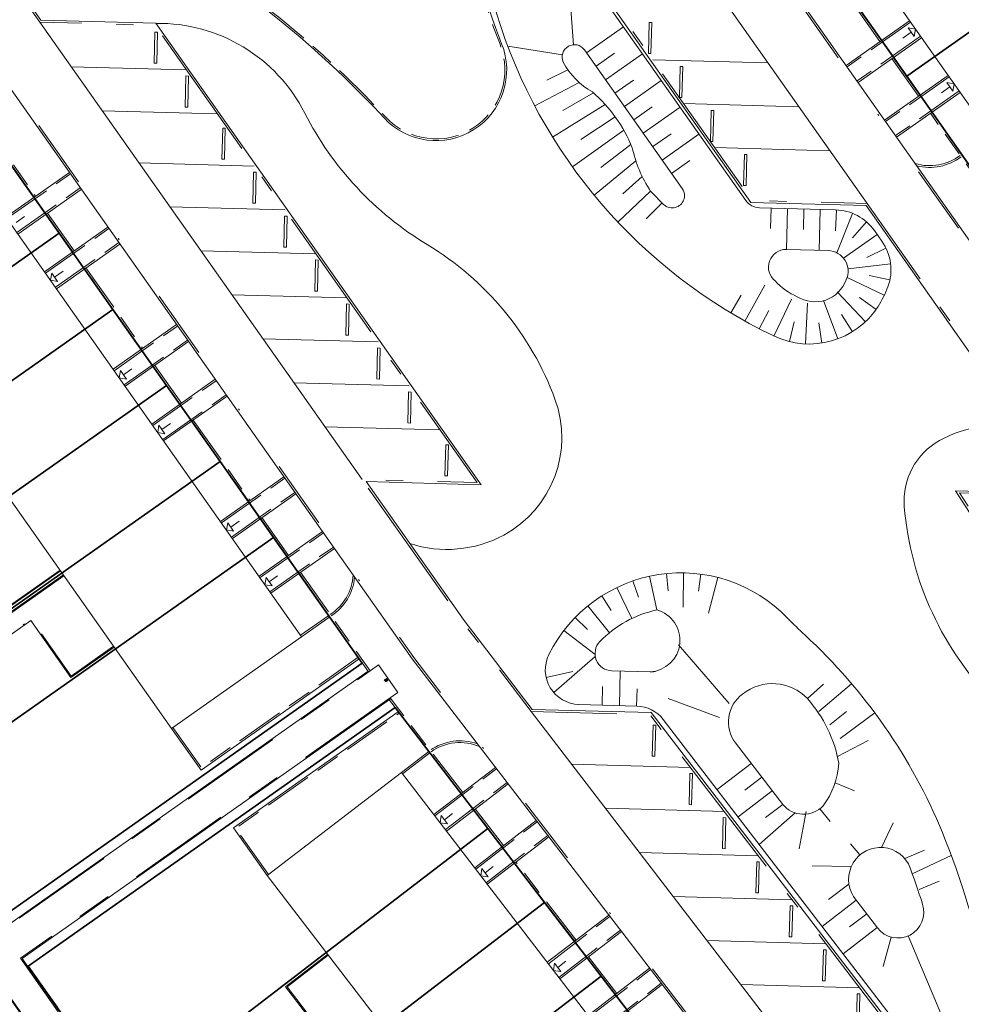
# Model space of a CAD drawing. Header units: metres. Extents: x 150385 to 171486, y 478588 to 485023.
# Tile 160 of 256: x 151227 to 151282, y 483914 to 483971. Entities that reach past the tile are written whole.
import ezdxf
from ezdxf.lldxf.tags import DXFTag

# ---------------------------------------------------------------- set-up
doc = ezdxf.new("R2010")
doc.units = ezdxf.units.M
for name, pattern in [('ACAD_ISO10W100', [18, 12, -3, 0, -3]), ('KAD', [12, 5, -1, 2, -1, 2, -1]), ('VH-GELEIDEBAND', [6, 2, -2, 0, -2]), ('VH-OPSLUITBAND_100X200', [16, 8, -2, 4, -2]), ('VH-OPSLUITBAND_120X250', [26, 16, -4, 2, -4]), ('VH-OPSLUITBAND_60X200', [12, 6, -2, 2, -2])]:
    doc.linetypes.add(name, pattern=pattern)
for name, color, linetype, lineweight, true_color in [('B-WE-KG-GRENS_PERCEEL-GV', 150, 'KG-PERCEEL', 30, 0x007fff), ('N-GV-GR-ERFAFSCHEIDING_RASTERHEKWERK_HEDERA-G', 7, 'GR-HAAG1', 35, 0x3c602f), ('N-GV-GW-TALUDARCERING-G', 7, 'Continuous', 15, 0x738c74), ('N-WE-GW-GRONDWERKLIJN-G', 7, 'Continuous', 30, 0x4d4d4d)]:
    doc.layers.add(name, color=color, linetype=linetype, lineweight=lineweight, true_color=true_color)
for name, color, linetype, lineweight in [('N-PV-OG-BEBOUWING_ENTREE-S', 7, 'Continuous', 18), ('N-PV-OG-KADASTRAAL_BEBOUWING-G', 7, 'Continuous', 35), ('N-WE-IE-MEUBILAIR_WEGMEUBILAIR_PAAL_OBJECT-S', 7, 'Continuous', 25), ('N-WE-VH-KANTOPSLUITING_ACHTERKANTBAND-G', 7, 'Continuous', 5), ('N-WE-VH-KANTOPSLUITING_ACHTERKANTBAND-TERRAS-G', 7, 'Continuous', 5), ('N-WE-VH-KANTOPSLUITING_GELEIDEBAND-ANTRACIET_40_120X250-G', 7, 'VH-GELEIDEBAND', 35), ('N-WE-VH-KANTOPSLUITING_OPSLUITBAND-ANTRACIET_100X200-G', 7, 'VH-OPSLUITBAND_100X200', 35), ('N-WE-VH-KANTOPSLUITING_OPSLUITBAND-ANTRACIET_120X250-G', 7, 'VH-OPSLUITBAND_120X250', 35), ('N-WE-VH-KANTOPSLUITING_OPSLUITBAND-ANTRACIET_60X200-G', 7, 'ACAD_ISO10W100', 35), ('N-WE-VH-KANTOPSLUITING_OPSLUITBAND_60X200-G', 7, 'VH-OPSLUITBAND_60X200', 35), ('N-WE-VH-KANTOPSLUITING_STOOTBAND-G', 7, 'Continuous', 35), ('N-WE-VH-MATERIAALGRENS-G', 7, 'Continuous', 9), ('N-XX-KG-GRENS_PERCEEL-G', 252, 'KAD', 15)]:
    doc.layers.add(name, color=color, linetype=linetype, lineweight=lineweight)
doc.styles.get("Standard").update_dxf_attribs({"font": 'NLCS-ISO.ttf'})
doc.linetypes.add('GR-HAAG1', pattern='A,6,[176,NLCS.SHX,S=0.125,R=0,X=0,Y=0],-2', length=8)
tags = doc.linetypes.add('KG-PERCEEL', pattern='A,5.5,-2,["P",Standard,S=1.8,R=0,X=-0.5,Y=-0.9],-2,5.5,-2,[5,NLCS.shx,S=0.75,R=0,X=0,Y=0],-2', length=19).pattern_tags.tags
tags[6] = DXFTag(74, 10)

msp = doc.modelspace()

# ---------------------------------------------------------------- hatches: boundary and pattern name
at = {"layer": 'N-WE-IE-MEUBILAIR_WEGMEUBILAIR_PAAL_OBJECT-S', "lineweight": 5}
h = msp.add_hatch(color=7, dxfattribs=at)
h.dxf.hatch_style = 1
h.paths.add_polyline_path([(151248.45, 483932.644), (151248.367, 483932.763), (151248.49, 483932.849), (151248.573, 483932.731)])

# ---------------------------------------------------------------- linework, layer by layer
at = {"layer": 'B-WE-KG-GRENS_PERCEEL-GV', "flags": 128}
for points in [[(151266.212, 483985.422), (151261.076, 483992.71), (151282.693, 484007.94), (151287.827, 484000.648), (151290.938, 483996.238), (151294.051, 483991.822), (151297.157, 483987.41), (151300.269, 483982.994), (151305.412, 483975.696), (151283.8, 483960.467), (151278.662, 483967.773), (151275.556, 483972.189), (151272.434, 483976.59), (151269.312, 483981.006)], [(151266.212, 483985.422), (151261.076, 483992.71), (151282.693, 484007.94), (151287.827, 484000.648), (151290.938, 483996.238), (151294.051, 483991.822), (151297.157, 483987.41), (151300.269, 483982.994), (151305.412, 483975.696), (151283.8, 483960.467), (151278.662, 483967.773), (151275.556, 483972.189), (151272.434, 483976.59), (151269.312, 483981.006)], [(151266.212, 483985.422), (151261.076, 483992.71), (151282.693, 484007.94), (151287.827, 484000.648), (151290.938, 483996.238), (151294.051, 483991.822), (151297.157, 483987.41), (151300.269, 483982.994), (151305.412, 483975.696), (151283.8, 483960.467), (151278.662, 483967.773), (151275.556, 483972.189), (151272.434, 483976.59), (151269.312, 483981.006)], [(151266.212, 483985.422), (151261.076, 483992.71), (151282.693, 484007.94), (151287.827, 484000.648), (151290.938, 483996.238), (151294.051, 483991.822), (151297.157, 483987.41), (151300.269, 483982.994), (151305.412, 483975.696), (151283.8, 483960.467), (151278.662, 483967.773), (151275.556, 483972.189), (151272.434, 483976.59), (151269.312, 483981.006)], [(151266.212, 483985.422), (151261.076, 483992.71), (151282.693, 484007.94), (151287.827, 484000.648), (151290.938, 483996.238), (151294.051, 483991.822), (151297.157, 483987.41), (151300.269, 483982.994), (151305.412, 483975.696), (151283.8, 483960.467), (151278.662, 483967.773), (151275.556, 483972.189), (151272.434, 483976.59), (151269.312, 483981.006)], [(151300.269, 483982.994), (151297.157, 483987.41), (151275.556, 483972.189), (151278.662, 483967.773)], [(151300.269, 483982.994), (151297.157, 483987.41), (151275.556, 483972.189), (151278.662, 483967.773)], [(151300.269, 483982.994), (151297.157, 483987.41), (151275.556, 483972.189), (151278.662, 483967.773)], [(151300.269, 483982.994), (151297.157, 483987.41), (151275.556, 483972.189), (151278.662, 483967.773)], [(151300.269, 483982.994), (151297.157, 483987.41), (151275.556, 483972.189), (151278.662, 483967.773)], [(151278.662, 483967.773), (151283.8, 483960.467), (151305.412, 483975.696), (151300.269, 483982.994)], [(151278.662, 483967.773), (151283.8, 483960.467), (151305.412, 483975.696), (151300.269, 483982.994)], [(151278.662, 483967.773), (151283.8, 483960.467), (151305.412, 483975.696), (151300.269, 483982.994)], [(151278.662, 483967.773), (151283.8, 483960.467), (151305.412, 483975.696), (151300.269, 483982.994)], [(151278.662, 483967.773), (151283.8, 483960.467), (151305.412, 483975.696), (151300.269, 483982.994)], [(151178.394, 483935.961), (151173.555, 483943.363), (151195.299, 483958.684), (151200.898, 483950.744), (151204.05, 483946.27), (151207.121, 483941.914), (151210.267, 483937.445), (151213.339, 483933.077), (151215.984, 483929.326), (151217.549, 483930.427), (151214.45, 483934.85), (151211.349, 483939.273), (151208.252, 483943.695), (151205.151, 483948.117), (151202.053, 483952.537), (151196.937, 483959.836), (151218.156, 483974.789), (151223.292, 483967.501), (151226.402, 483963.088), (151229.514, 483958.671), (151232.622, 483954.257), (151235.731, 483949.843), (151238.841, 483945.431), (151241.948, 483941.019), (151247.084, 483933.729), (151224.228, 483917.625), (151219.094, 483924.91), (151217.997, 483926.47), (151195.453, 483910.588), (151190.286, 483917.923), (151187.258, 483922.391), (151184.304, 483926.924), (151181.35, 483931.443)], [(151178.394, 483935.961), (151173.555, 483943.363), (151195.299, 483958.684), (151200.898, 483950.744), (151204.05, 483946.27), (151207.121, 483941.914), (151210.267, 483937.445), (151213.339, 483933.077), (151215.984, 483929.326), (151217.549, 483930.427), (151214.45, 483934.85), (151211.349, 483939.273), (151208.252, 483943.695), (151205.151, 483948.117), (151202.053, 483952.537), (151196.937, 483959.836), (151218.156, 483974.789), (151223.292, 483967.501), (151226.402, 483963.088), (151229.514, 483958.671), (151232.622, 483954.257), (151235.731, 483949.843), (151238.841, 483945.431), (151241.948, 483941.019), (151247.084, 483933.729), (151224.228, 483917.625), (151219.094, 483924.91), (151217.997, 483926.47), (151195.453, 483910.588), (151190.286, 483917.923), (151187.258, 483922.391), (151184.304, 483926.924), (151181.35, 483931.443)], [(151178.394, 483935.961), (151173.555, 483943.363), (151195.299, 483958.684), (151200.898, 483950.744), (151204.05, 483946.27), (151207.121, 483941.914), (151210.267, 483937.445), (151213.339, 483933.077), (151215.984, 483929.326), (151217.549, 483930.427), (151214.45, 483934.85), (151211.349, 483939.273), (151208.252, 483943.695), (151205.151, 483948.117), (151202.053, 483952.537), (151196.937, 483959.836), (151218.156, 483974.789), (151223.292, 483967.501), (151226.402, 483963.088), (151229.514, 483958.671), (151232.622, 483954.257), (151235.731, 483949.843), (151238.841, 483945.431), (151241.948, 483941.019), (151247.084, 483933.729), (151224.228, 483917.625), (151219.094, 483924.91), (151217.997, 483926.47), (151195.453, 483910.588), (151190.286, 483917.923), (151187.258, 483922.391), (151184.304, 483926.924), (151181.35, 483931.443)], [(151178.394, 483935.961), (151173.555, 483943.363), (151195.299, 483958.684), (151200.898, 483950.744), (151204.05, 483946.27), (151207.121, 483941.914), (151210.267, 483937.445), (151213.339, 483933.077), (151215.984, 483929.326), (151217.549, 483930.427), (151214.45, 483934.85), (151211.349, 483939.273), (151208.252, 483943.695), (151205.151, 483948.117), (151202.053, 483952.537), (151196.937, 483959.836), (151218.156, 483974.789), (151223.292, 483967.501), (151226.402, 483963.088), (151229.514, 483958.671), (151232.622, 483954.257), (151235.731, 483949.843), (151238.841, 483945.431), (151241.948, 483941.019), (151247.084, 483933.729), (151224.228, 483917.625), (151219.094, 483924.91), (151217.997, 483926.47), (151195.453, 483910.588), (151190.286, 483917.923), (151187.258, 483922.391), (151184.304, 483926.924), (151181.35, 483931.443)], [(151178.394, 483935.961), (151173.555, 483943.363), (151195.299, 483958.684), (151200.898, 483950.744), (151204.05, 483946.27), (151207.121, 483941.914), (151210.267, 483937.445), (151213.339, 483933.077), (151215.984, 483929.326), (151217.549, 483930.427), (151214.45, 483934.85), (151211.349, 483939.273), (151208.252, 483943.695), (151205.151, 483948.117), (151202.053, 483952.537), (151196.937, 483959.836), (151218.156, 483974.789), (151223.292, 483967.501), (151226.402, 483963.088), (151229.514, 483958.671), (151232.622, 483954.257), (151235.731, 483949.843), (151238.841, 483945.431), (151241.948, 483941.019), (151247.084, 483933.729), (151224.228, 483917.625), (151219.094, 483924.91), (151217.997, 483926.47), (151195.453, 483910.588), (151190.286, 483917.923), (151187.258, 483922.391), (151184.304, 483926.924), (151181.35, 483931.443)], [(151229.514, 483958.671), (151226.402, 483963.088), (151205.151, 483948.117), (151208.252, 483943.695)], [(151229.514, 483958.671), (151226.402, 483963.088), (151205.151, 483948.117), (151208.252, 483943.695)], [(151229.514, 483958.671), (151226.402, 483963.088), (151205.151, 483948.117), (151208.252, 483943.695)], [(151229.514, 483958.671), (151226.402, 483963.088), (151205.151, 483948.117), (151208.252, 483943.695)], [(151229.514, 483958.671), (151226.402, 483963.088), (151205.151, 483948.117), (151208.252, 483943.695)], [(151208.252, 483943.695), (151211.349, 483939.273), (151232.622, 483954.257), (151229.514, 483958.671)], [(151208.252, 483943.695), (151211.349, 483939.273), (151232.622, 483954.257), (151229.514, 483958.671)], [(151208.252, 483943.695), (151211.349, 483939.273), (151232.622, 483954.257), (151229.514, 483958.671)], [(151208.252, 483943.695), (151211.349, 483939.273), (151232.622, 483954.257), (151229.514, 483958.671)], [(151208.252, 483943.695), (151211.349, 483939.273), (151232.622, 483954.257), (151229.514, 483958.671)], [(151211.349, 483939.273), (151214.45, 483934.85), (151235.731, 483949.843), (151232.622, 483954.257)], [(151211.349, 483939.273), (151214.45, 483934.85), (151235.731, 483949.843), (151232.622, 483954.257)], [(151211.349, 483939.273), (151214.45, 483934.85), (151235.731, 483949.843), (151232.622, 483954.257)], [(151211.349, 483939.273), (151214.45, 483934.85), (151235.731, 483949.843), (151232.622, 483954.257)], [(151211.349, 483939.273), (151214.45, 483934.85), (151235.731, 483949.843), (151232.622, 483954.257)], [(151214.45, 483934.85), (151217.549, 483930.427), (151238.841, 483945.431), (151235.731, 483949.843)], [(151214.45, 483934.85), (151217.549, 483930.427), (151238.841, 483945.431), (151235.731, 483949.843)], [(151214.45, 483934.85), (151217.549, 483930.427), (151238.841, 483945.431), (151235.731, 483949.843)], [(151214.45, 483934.85), (151217.549, 483930.427), (151238.841, 483945.431), (151235.731, 483949.843)], [(151214.45, 483934.85), (151217.549, 483930.427), (151238.841, 483945.431), (151235.731, 483949.843)], [(151241.948, 483941.019), (151238.841, 483945.431), (151217.549, 483930.427), (151215.984, 483929.326), (151217.997, 483926.47), (151219.094, 483924.91)], [(151241.948, 483941.019), (151238.841, 483945.431), (151217.549, 483930.427), (151215.984, 483929.326), (151217.997, 483926.47), (151219.094, 483924.91)], [(151241.948, 483941.019), (151238.841, 483945.431), (151217.549, 483930.427), (151215.984, 483929.326), (151217.997, 483926.47), (151219.094, 483924.91)], [(151241.948, 483941.019), (151238.841, 483945.431), (151217.549, 483930.427), (151215.984, 483929.326), (151217.997, 483926.47), (151219.094, 483924.91)], [(151241.948, 483941.019), (151238.841, 483945.431), (151217.549, 483930.427), (151215.984, 483929.326), (151217.997, 483926.47), (151219.094, 483924.91)], [(151219.094, 483924.91), (151224.228, 483917.625), (151247.084, 483933.729), (151241.948, 483941.019)], [(151219.094, 483924.91), (151224.228, 483917.625), (151247.084, 483933.729), (151241.948, 483941.019)], [(151219.094, 483924.91), (151224.228, 483917.625), (151247.084, 483933.729), (151241.948, 483941.019)], [(151219.094, 483924.91), (151224.228, 483917.625), (151247.084, 483933.729), (151241.948, 483941.019)], [(151219.094, 483924.91), (151224.228, 483917.625), (151247.084, 483933.729), (151241.948, 483941.019)], [(151233.366, 483908.135), (151227.711, 483916.164), (151248.989, 483931.154), (151254.368, 483924.148), (151257.653, 483919.86), (151260.943, 483915.578), (151264.228, 483911.294), (151267.515, 483907.009), (151270.802, 483902.725), (151274.001, 483898.375), (151279.183, 483891.028), (151254.985, 483873.975), (151250.453, 483880.406), (151247.341, 483884.826), (151248.977, 483885.978), (151245.818, 483890.462), (151242.752, 483894.812), (151239.592, 483899.299), (151236.526, 483903.647)], [(151227.711, 483916.164), (151233.366, 483908.135), (151235.016, 483909.291), (151254.368, 483924.148), (151248.989, 483931.154)], [(151227.711, 483916.164), (151233.366, 483908.135), (151235.016, 483909.291), (151254.368, 483924.148), (151248.989, 483931.154)], [(151233.366, 483908.135), (151227.711, 483916.164), (151248.989, 483931.154), (151254.368, 483924.148), (151257.653, 483919.86), (151260.943, 483915.578), (151264.228, 483911.294), (151267.515, 483907.009), (151270.802, 483902.725), (151274.001, 483898.375), (151279.183, 483891.028), (151254.985, 483873.975), (151250.453, 483880.406), (151247.341, 483884.826), (151248.977, 483885.978), (151245.818, 483890.462), (151242.752, 483894.812), (151239.592, 483899.299), (151236.526, 483903.647)], [(151233.366, 483908.135), (151227.711, 483916.164), (151248.989, 483931.154), (151254.368, 483924.148), (151257.653, 483919.86), (151260.943, 483915.578), (151264.228, 483911.294), (151267.515, 483907.009), (151270.802, 483902.725), (151274.001, 483898.375), (151279.183, 483891.028), (151254.985, 483873.975), (151250.453, 483880.406), (151247.341, 483884.826), (151248.977, 483885.978), (151245.818, 483890.462), (151242.752, 483894.812), (151239.592, 483899.299), (151236.526, 483903.647)], [(151227.711, 483916.164), (151233.366, 483908.135), (151235.016, 483909.291), (151254.368, 483924.148), (151248.989, 483931.154)], [(151233.366, 483908.135), (151227.711, 483916.164), (151248.989, 483931.154), (151254.368, 483924.148), (151257.653, 483919.86), (151260.943, 483915.578), (151264.228, 483911.294), (151267.515, 483907.009), (151270.802, 483902.725), (151274.001, 483898.375), (151279.183, 483891.028), (151254.985, 483873.975), (151250.453, 483880.406), (151247.341, 483884.826), (151248.977, 483885.978), (151245.818, 483890.462), (151242.752, 483894.812), (151239.592, 483899.299), (151236.526, 483903.647)], [(151227.711, 483916.164), (151233.366, 483908.135), (151235.016, 483909.291), (151254.368, 483924.148), (151248.989, 483931.154)], [(151227.711, 483916.164), (151233.366, 483908.135), (151235.016, 483909.291), (151254.368, 483924.148), (151248.989, 483931.154)], [(151233.366, 483908.135), (151227.711, 483916.164), (151248.989, 483931.154), (151254.368, 483924.148), (151257.653, 483919.86), (151260.943, 483915.578), (151264.228, 483911.294), (151267.515, 483907.009), (151270.802, 483902.725), (151274.001, 483898.375), (151279.183, 483891.028), (151254.985, 483873.975), (151250.453, 483880.406), (151247.341, 483884.826), (151248.977, 483885.978), (151245.818, 483890.462), (151242.752, 483894.812), (151239.592, 483899.299), (151236.526, 483903.647)], [(151235.016, 483909.291), (151233.366, 483908.135), (151236.526, 483903.647), (151257.653, 483919.86), (151254.368, 483924.148)], [(151235.016, 483909.291), (151233.366, 483908.135), (151236.526, 483903.647), (151257.653, 483919.86), (151254.368, 483924.148)], [(151235.016, 483909.291), (151233.366, 483908.135), (151236.526, 483903.647), (151257.653, 483919.86), (151254.368, 483924.148)], [(151235.016, 483909.291), (151233.366, 483908.135), (151236.526, 483903.647), (151257.653, 483919.86), (151254.368, 483924.148)], [(151235.016, 483909.291), (151233.366, 483908.135), (151236.526, 483903.647), (151257.653, 483919.86), (151254.368, 483924.148)], [(151236.526, 483903.647), (151239.592, 483899.299), (151241.231, 483900.456), (151260.943, 483915.578), (151257.653, 483919.86)], [(151236.526, 483903.647), (151239.592, 483899.299), (151241.231, 483900.456), (151260.943, 483915.578), (151257.653, 483919.86)], [(151236.526, 483903.647), (151239.592, 483899.299), (151241.231, 483900.456), (151260.943, 483915.578), (151257.653, 483919.86)], [(151236.526, 483903.647), (151239.592, 483899.299), (151241.231, 483900.456), (151260.943, 483915.578), (151257.653, 483919.86)], [(151236.526, 483903.647), (151239.592, 483899.299), (151241.231, 483900.456), (151260.943, 483915.578), (151257.653, 483919.86)], [(151264.228, 483911.294), (151260.943, 483915.578), (151241.231, 483900.456), (151239.592, 483899.299), (151242.752, 483894.812)], [(151264.228, 483911.294), (151260.943, 483915.578), (151241.231, 483900.456), (151239.592, 483899.299), (151242.752, 483894.812)], [(151264.228, 483911.294), (151260.943, 483915.578), (151241.231, 483900.456), (151239.592, 483899.299), (151242.752, 483894.812)], [(151264.228, 483911.294), (151260.943, 483915.578), (151241.231, 483900.456), (151239.592, 483899.299), (151242.752, 483894.812)], [(151264.228, 483911.294), (151260.943, 483915.578), (151241.231, 483900.456), (151239.592, 483899.299), (151242.752, 483894.812)]]:
    msp.add_lwpolyline(points, close=True, dxfattribs=at)
at = {"layer": 'N-GV-GR-ERFAFSCHEIDING_RASTERHEKWERK_HEDERA-G', "color": 7, "lineweight": 5, "ltscale": 0.5, "flags": 128}
for points in [[(151229.673, 483938.97), (151217.631, 483930.484), (151216.959, 483931.438)], [(151220.742, 483926.07), (151232.784, 483934.556)], [(151220.835, 483922.465), (151224.242, 483917.63), (151237.919, 483927.269)], [(151239.442, 483924.427), (151227.72, 483916.167), (151230.958, 483911.57)], [(151235.013, 483909.291), (151244.992, 483916.95)]]:
    msp.add_lwpolyline(points, dxfattribs=at)
at = {"layer": 'N-GV-GW-TALUDARCERING-G', "color": 7, "lineweight": 5}
for p, q in [((151259.342, 483969.605), (151259.147, 483972.19)), ((151260.101, 483969.13), (151262.237, 483970.635)), ((151258.692, 483969.01), (151255.525, 483969.529)), ((151260.648, 483968.353), (151261.716, 483969.106)), ((151261.196, 483967.577), (151263.331, 483969.082)), ((151258.973, 483968.121), (151257.798, 483967.55)), ((151259.668, 483967.413), (151257.093, 483966.053)), ((151261.743, 483966.8), (151262.811, 483967.553)), ((151262.29, 483966.024), (151264.426, 483967.528)), ((151260.501, 483966.807), (151258.727, 483965.792)), ((151261.176, 483966.137), (151258.124, 483964.251)), ((151262.837, 483965.247), (151263.905, 483965.999)), ((151263.384, 483964.47), (151265.52, 483965.975)), ((151261.755, 483965.421), (151259.772, 483964.101)), ((151262.25, 483964.653), (151259.274, 483962.523)), ((151263.932, 483963.694), (151264.999, 483964.446)), ((151264.479, 483962.917), (151266.614, 483964.422)), ((151262.668, 483963.82), (151260.928, 483962.484)), ((151262.957, 483962.867), (151260.539, 483960.876)), ((151265.026, 483962.141), (151266.094, 483962.893)), ((151263.33, 483961.953), (151262.192, 483960.95)), ((151263.812, 483961.111), (151261.912, 483959.319)), ((151264.475, 483960.432), (151263.556, 483959.504)), ((151270.801, 483960.131), (151270.768, 483958.944)), ((151271.751, 483960.104), (151271.685, 483957.73)), ((151272.701, 483960.078), (151272.668, 483958.891)), ((151273.65, 483960.052), (151273.584, 483957.678)), ((151274.6, 483960.025), (151274.541, 483958.809)), ((151275.524, 483959.823), (151274.606, 483957.539)), ((151276.33, 483959.33), (151275.525, 483958.402)), ((151276.942, 483958.606), (151274.995, 483957.23)), ((151277.46, 483957.811), (151276.349, 483957.267)), ((151277.729, 483956.905), (151275.258, 483956.6)), ((151277.688, 483955.96), (151276.476, 483956.22)), ((151269.277, 483953.58), (151270.435, 483955.654)), ((151277.363, 483955.07), (151275.204, 483956.102)), ((151268.455, 483954.056), (151269.07, 483955.082)), ((151276.263, 483953.534), (151274.636, 483955.264)), ((151270.964, 483952.706), (151271.986, 483954.85)), ((151272.795, 483952.248), (151272.901, 483954.621)), ((151274.659, 483952.54), (151273.834, 483954.767)), ((151276.886, 483954.25), (151275.916, 483954.936)), ((151270.114, 483953.13), (151270.66, 483954.184)), ((151275.511, 483952.957), (151274.885, 483953.966)), ((151271.856, 483952.385), (151272.144, 483953.537)), ((151273.742, 483952.3), (151273.558, 483953.474)), ((151263.738, 483938.775), (151264.168, 483936.822)), ((151264.725, 483938.933), (151264.825, 483937.938)), ((151265.724, 483938.974), (151265.689, 483936.974)), ((151266.72, 483938.899), (151266.587, 483937.907)), ((151267.701, 483938.708), (151267.172, 483936.639)), ((151261.852, 483938.123), (151262.722, 483936.322)), ((151262.776, 483938.504), (151263.103, 483937.559)), ((151260.979, 483937.636), (151261.516, 483936.793)), ((151260.169, 483937.052), (151261.432, 483935.501)), ((151259.432, 483936.376), (151260.15, 483935.68)), ((151258.779, 483935.62), (151260.589, 483934.233)), ((151268.369, 483931.387), (151265.426, 483934.796)), ((151258.198, 483932.024), (151260.6, 483934.126)), ((151257.751, 483932.907), (151259.307, 483933.253)), ((151261.998, 483931.277), (151262.054, 483933.276)), ((151260.999, 483931.304), (151261.028, 483932.372)), ((151262.998, 483931.249), (151263.026, 483932.248)), ((151272.904, 483931.676), (151273.828, 483932.517)), ((151273.564, 483930.925), (151275.468, 483932.545)), ((151267.803, 483930.575), (151264.822, 483931.692)), ((151274.2, 483930.153), (151275.178, 483930.93)), ((151274.808, 483929.359), (151276.817, 483930.848)), ((151274.644, 483928.315), (151276.419, 483929.256)), ((151269.648, 483927.921), (151267.664, 483926.398)), ((151270.256, 483927.127), (151269.265, 483926.366)), ((151274.512, 483926.802), (151275.632, 483926.333)), ((151270.865, 483926.334), (151268.882, 483924.812)), ((151271.474, 483925.541), (151270.482, 483924.78)), ((151272.185, 483925.054), (151270.1, 483923.225)), ((151272.841, 483925.128), (151272.433, 483922.961)), ((151273.616, 483925.276), (151274.215, 483924.549)), ((151277.208, 483923.043), (151277.879, 483924.475)), ((151275.403, 483923.263), (151275.952, 483922.609)), ((151278.55, 483922.399), (151279.7, 483922.888)), ((151278.979, 483921.52), (151281.245, 483922.575)), ((151275.45, 483921.94), (151273.188, 483921.983)), ((151275.311, 483920.922), (151274.135, 483920.02)), ((151279.385, 483920.607), (151280.536, 483921.096)), ((151275.736, 483919.988), (151273.753, 483918.465)), ((151276.345, 483919.194), (151275.353, 483918.433)), ((151276.954, 483918.401), (151274.97, 483916.879)), ((151277.764, 483917.848), (151277.302, 483916.146)), ((151278.744, 483917.914), (151281.267, 483911.966))]:
    msp.add_line(p, q, dxfattribs=at)
at = {"layer": 'N-PV-OG-BEBOUWING_ENTREE-S', "color": 7, "lineweight": 5}
for p, q in [((151278.754, 483970.577), (151279.172, 483970.504)), ((151279.172, 483970.504), (151279.1, 483970.086)), ((151278.927, 483970.331), (151278.437, 483969.986)), ((151281.162, 483967.16), (151280.672, 483966.814)), ((151280.989, 483967.405), (151281.407, 483967.333)), ((151281.407, 483967.333), (151281.335, 483966.914)), ((151227.013, 483959.288), (151227.504, 483959.634)), ((151229.076, 483956.362), (151229.003, 483955.944)), ((151229.249, 483956.117), (151229.739, 483956.462)), ((151229.003, 483955.944), (151229.421, 483955.871)), ((151233.062, 483950.705), (151232.989, 483950.287)), ((151233.235, 483950.46), (151233.725, 483950.806)), ((151232.989, 483950.287), (151233.408, 483950.215)), ((151235.297, 483947.534), (151235.225, 483947.116)), ((151235.225, 483947.116), (151235.643, 483947.043)), ((151235.47, 483947.288), (151235.96, 483947.634)), ((151239.456, 483941.632), (151239.946, 483941.977)), ((151239.283, 483941.877), (151239.211, 483941.459)), ((151239.211, 483941.459), (151239.629, 483941.387)), ((151241.518, 483938.705), (151241.446, 483938.287)), ((151241.691, 483938.46), (151242.181, 483938.806)), ((151241.446, 483938.287), (151241.864, 483938.215)), ((151251.61, 483924.475), (151251.665, 483924.895)), ((151251.848, 483924.657), (151252.324, 483925.023)), ((151252.031, 483924.419), (151251.61, 483924.475)), ((151253.972, 483921.397), (151254.028, 483921.818)), ((151254.393, 483921.342), (151253.972, 483921.397)), ((151254.21, 483921.58), (151254.686, 483921.945)), ((151258.185, 483915.907), (151258.241, 483916.328)), ((151258.423, 483916.09), (151258.899, 483916.455)), ((151258.606, 483915.852), (151258.185, 483915.907))]:
    msp.add_line(p, q, dxfattribs=at)
at = {"layer": 'N-PV-OG-BEBOUWING_ENTREE-S', "color": 7, "lineweight": 5, "flags": 128}
for points in [[(151278.754, 483970.577), (151279.1, 483970.086)], [(151280.989, 483967.405), (151281.335, 483966.914)], [(151229.076, 483956.362), (151229.421, 483955.871)], [(151233.062, 483950.705), (151233.408, 483950.215)], [(151235.297, 483947.534), (151235.643, 483947.043)], [(151239.283, 483941.877), (151239.629, 483941.387)], [(151241.518, 483938.705), (151241.864, 483938.215)], [(151252.031, 483924.419), (151251.665, 483924.895)], [(151254.393, 483921.342), (151254.028, 483921.818)], [(151258.606, 483915.852), (151258.241, 483916.328)]]:
    msp.add_lwpolyline(points, dxfattribs=at)
at = {"layer": 'N-PV-OG-KADASTRAAL_BEBOUWING-G', "color": 7, "lineweight": 5}
for points in [[(151264.604, 483991.177), (151283.533, 483964.316), (151291.078, 483969.633), (151272.149, 483996.494)], [(151243.572, 483935.271), (151218.422, 483970.959), (151210.877, 483965.642), (151236.027, 483929.954)], [(151241.564, 483921.416), (151268.146, 483886.781), (151275.944, 483892.766), (151249.362, 483927.401)]]:
    msp.add_lwpolyline(points, close=True, dxfattribs=at)
at = {"layer": 'N-WE-GW-GRONDWERKLIJN-G', "color": 7, "lineweight": 5, "flags": 128}
for points in [[(151259.931, 483973.907), (151269.327, 483960.573, 0.236565), (151270.116, 483960.15), (151274.54, 483960.027, -0.236155), (151276.788, 483958.823), (151277.228, 483958.202, -0.247361), (151277.574, 483955.567, -0.054035), (151277.006, 483954.428, -0.378725), (151270.951, 483952.712, -0.209727), (151254.875, 483971.433, -0.852503)], [(151265.643, 483961.266), (151259.977, 483969.305, 0.913566), (151258.748, 483968.596, 0.145729), (151260.434, 483966.866, -0.117476), (151262.749, 483963.63, 0.093441), (151263.812, 483961.111, 0.009524), (151264.561, 483960.347, 0.114542), (151264.836, 483960.179, 0.505448), (151265.773, 483960.842, 0.159552)], [(151271.685, 483957.73, 0.714306), (151271.034, 483955.903, 0.108796), (151272.318, 483954.991, 0.478535), (151275.146, 483955.959, 0.544332), (151274.11, 483957.663)], [(151263.011, 483931.249, -0.225842), (151264.542, 483930.467), (151277.954, 483912.991, 0.791715), (151283.279, 483915.389, 0.049523), (151280.73, 483923.912, 0.109593), (151272.767, 483935.356, -0.014427), (151271.734, 483936.364, 0.517541), (151257.913, 483934.234, 0.548184), (151259.647, 483931.342)], [(151268.734, 483929.11), (151271.474, 483925.541, 0.451938), (151273.816, 483925.467, 0.148546), (151274.723, 483927.927, 0.138935), (151272.904, 483931.676, 0.390264), (151269.136, 483931.939, 0.420279)]]:
    msp.add_lwpolyline(points, format="xyb", close=True, dxfattribs=at)
for points in [[(151263.79, 483933.228), (151261.559, 483933.29, -0.653122), (151260.87, 483934.986, -0.146838), (151264.168, 483936.822, -0.848704), (151263.79, 483933.228, 0.095051), (151264.162, 483933.288)], [(151275.618, 483920.141), (151276.968, 483918.382, 0.840673), (151279.587, 483919.752, 0.014614), (151278.762, 483922.096, 1.103715), (151275.736, 483919.988)]]:
    msp.add_lwpolyline(points, format="xyb", dxfattribs=at)
at = {"layer": 'N-WE-IE-MEUBILAIR_WEGMEUBILAIR_PAAL_OBJECT-S', "color": 7, "lineweight": 5}
msp.add_lwpolyline([(151248.45, 483932.644), (151248.367, 483932.763), (151248.49, 483932.849), (151248.573, 483932.731)], close=True, dxfattribs=at)
at = {"layer": 'N-WE-VH-KANTOPSLUITING_ACHTERKANTBAND-G', "color": 7, "lineweight": 5, "flags": 128}
for points in [[(151329.027, 483993.73), (151329.177, 483993.518, -0.177945), (151329.334, 483992.932), (151328.898, 483988.135, -0.219942), (151326.851, 483984.588), (151325.302, 483983.496, -0.414214), (151324.634, 483983.612), (151322.03, 483987.307), (151307.038, 483976.742), (151309.642, 483973.047, -0.414156), (151309.526, 483972.379), (151308.791, 483971.86, -0.414271), (151308.122, 483971.976), (151305.518, 483975.671), (151286.439, 483962.226), (151289.043, 483958.531, -0.414284), (151288.927, 483957.862), (151287.045, 483956.53, -0.414809), (151283.027, 483957.222), (151257.375, 483993.624), (151233.002, 484025.451, 0.359031), (151217.982, 484028.934, -0.346805)], [(151254.869, 483989.813, 0.126889), (151254.254, 483989.089, 0.066008), (151253.025, 483985.383, 0.123013), (151255.171, 483969.666, -0.831589), (151248.357, 483965.357, 0.117207), (151226.109, 483980.258, 0.060842), (151223.559, 483980.571, 0.154839), (151222.464, 483980.225)], [(151218.501, 483978.659), (151249.979, 483933.988), (151274.025, 483902.66, 0.402322), (151290.621, 483900.133), (151301.611, 483907.878, 0.402279), (151304.814, 483924.355), (151289.764, 483947.683, -0.402279), (151290.525, 483951.599), (151292.407, 483952.925, -0.414214), (151293.076, 483952.809), (151295.679, 483949.114), (151314.758, 483962.559), (151312.154, 483966.254, -0.414271), (151312.27, 483966.922), (151313.006, 483967.441, -0.414156), (151313.675, 483967.325), (151316.278, 483963.63), (151331.27, 483974.195), (151328.666, 483977.89, -0.413956), (151328.782, 483978.558), (151328.863, 483978.615, 0.220062), (151332.692, 483985.245)], [(151221.6, 483980.754), (151228.448, 483971.036), (151235.123, 483970.851), (151253.991, 483944.077), (151247.314, 483944.262), (151252.992, 483936.204), (151256.944, 483931.056), (151263.835, 483930.865), (151280.497, 483909.154), (151273.608, 483909.345), (151274.946, 483907.603, 0.402321), (151291.213, 483905.125), (151296.711, 483909, 0.402279), (151299.85, 483925.151), (151298.649, 483927.012), (151292.167, 483927.192), (151281.494, 483943.734), (151287.977, 483943.554), (151286.825, 483945.34), (151276.303, 483960.272), (151269.619, 483960.457), (151254.347, 483982.129)], [(151279.157, 483962.714, 0.240924), (151281.756, 483963.186)], [(151245.234, 483936.564, 0.24072), (151246.552, 483938.851)], [(151253.883, 483928.901, 0.258321), (151251.09, 483928.601)]]:
    msp.add_lwpolyline(points, format="xyb", dxfattribs=at)
for points in [[(151277.192, 483969.842), (151273.897, 483974.518)], [(151278.827, 483970.995), (151275.148, 483968.402)], [(151279.518, 483970.014), (151275.84, 483967.421)], [(151279.427, 483966.671), (151277.883, 483968.862)], [(151281.062, 483967.823), (151277.383, 483965.231)], [(151281.753, 483966.842), (151278.075, 483964.25)], [(151224.763, 483965.433), (151228.057, 483960.758)], [(151283.717, 483960.409), (151283.799, 483960.467), (151280.118, 483965.69)], [(151226.423, 483959.606), (151230.101, 483962.198)], [(151227.114, 483958.625), (151230.792, 483961.217)], [(151228.749, 483959.777), (151230.293, 483957.586)], [(151228.658, 483956.434), (151232.336, 483959.026)], [(151229.349, 483955.453), (151233.027, 483958.045)], [(151230.984, 483956.605), (151234.279, 483951.93)], [(151232.644, 483950.778), (151236.322, 483953.369)], [(151233.335, 483949.797), (151237.013, 483952.388)], [(151234.97, 483950.949), (151236.514, 483948.758)], [(151234.879, 483947.606), (151238.557, 483950.198)], [(151235.57, 483946.625), (151239.248, 483949.217)], [(151237.205, 483947.777), (151240.5, 483943.102)], [(151238.865, 483941.949), (151242.543, 483944.541)], [(151239.556, 483940.969), (151243.234, 483943.56)], [(151241.191, 483942.121), (151242.735, 483939.93)], [(151241.1, 483938.778), (151244.777, 483941.369)], [(151241.791, 483937.797), (151245.469, 483940.388)], [(151243.426, 483938.949), (151247.459, 483933.226)], [(151243.514, 483935.352), (151245.149, 483936.505)], [(151236.027, 483929.954), (151237.738, 483927.526), (151246.917, 483933.995)], [(151248.734, 483931.668), (151227.359, 483916.605), (151248.956, 483885.958), (151247.39, 483884.855), (151224.602, 483917.193), (151247.424, 483933.276)], [(151248.618, 483931.659), (151252.831, 483926.169)], [(151241.564, 483921.416), (151239.615, 483924.182), (151249.175, 483930.919)], [(151249.423, 483927.322), (151251.011, 483928.541)], [(151251.245, 483924.951), (151254.813, 483927.69)], [(151251.975, 483923.999), (151255.544, 483926.738)], [(151253.562, 483925.217), (151255.194, 483923.091)], [(151253.607, 483921.873), (151257.176, 483924.612)], [(151254.338, 483920.921), (151257.906, 483923.66)], [(151255.924, 483922.139), (151259.407, 483917.601)], [(151257.82, 483916.383), (151261.389, 483919.123)], [(151258.551, 483915.431), (151262.12, 483918.171)], [(151245.077, 483916.837), (151242.641, 483914.967), (151245.078, 483911.795), (151238.431, 483906.691), (151237.729, 483907.605), (151236.707, 483906.888)], [(151260.137, 483916.649), (151261.769, 483914.523)], [(151260.183, 483913.305), (151263.751, 483916.045)], [(151260.913, 483912.353), (151264.482, 483915.093)]]:
    msp.add_lwpolyline(points, dxfattribs=at)
at = {"layer": 'N-WE-VH-KANTOPSLUITING_ACHTERKANTBAND-TERRAS-G', "color": 7, "lineweight": 5, "flags": 128}
for points in [[(151229.594, 483939.083), (151217.63, 483930.658), (151217.075, 483931.447), (151216.993, 483931.389)], [(151229.752, 483938.858), (151217.599, 483930.287), (151217.483, 483930.452)], [(151219.048, 483928.473), (151219.687, 483928.925), (151218.974, 483929.935), (151227.868, 483936.203), (151230.194, 483932.902), (151232.695, 483934.665)]]:
    msp.add_lwpolyline(points, dxfattribs=at)
at = {"layer": 'N-WE-VH-KANTOPSLUITING_GELEIDEBAND-ANTRACIET_40_120X250-G', "color": 7, "lineweight": 5, "ltscale": 2, "flags": 128}
for points in [[(151329.125, 483993.799), (151329.275, 483993.587, -0.177945), (151329.453, 483992.921), (151329.018, 483988.124, -0.219942), (151326.92, 483984.49), (151325.372, 483983.398, -0.414214), (151324.536, 483983.543), (151322.001, 483987.139), (151307.206, 483976.713), (151309.74, 483973.117, -0.414156), (151309.595, 483972.281), (151308.86, 483971.762, -0.414271), (151308.024, 483971.907), (151305.489, 483975.503), (151286.607, 483962.197), (151289.141, 483958.6, -0.414214), (151288.996, 483957.764), (151287.115, 483956.432, -0.414809), (151282.929, 483957.153), (151257.278, 483993.553), (151232.907, 484025.378, 0.359031), (151218.036, 484028.827, -0.346825), (151210.763, 484030.348, -0.43677), (151210.86, 484031.075), (151214.531, 484033.662), (151204.104, 484048.456), (151202.919, 484047.621)], [(151192.211, 484040.076), (151191.124, 484039.309), (151200.111, 484026.558), (151203.691, 484029.081, -0.414214), (151204.388, 484028.96), (151205.586, 484027.26, -0.384854), (151204.616, 484019.274, 0.373817), (151202.416, 484003.685), (151218.6, 483978.726), (151250.076, 483934.059), (151274.12, 483902.733, 0.402322), (151290.552, 483900.231), (151301.542, 483907.976, 0.402279), (151304.713, 483924.29), (151289.663, 483947.618, -0.402279), (151290.456, 483951.697), (151292.338, 483953.023, -0.414214), (151293.174, 483952.878), (151295.708, 483949.281), (151314.591, 483962.588), (151312.056, 483966.184, -0.414271), (151312.201, 483967.021), (151312.937, 483967.539, -0.414156), (151313.773, 483967.394), (151316.307, 483963.798), (151331.103, 483974.224), (151328.568, 483977.821, -0.414214), (151328.713, 483978.657), (151328.794, 483978.713, 0.220049), (151332.573, 483985.256), (151333.092, 483990.971)]]:
    msp.add_lwpolyline(points, format="xyb", dxfattribs=at)
at = {"layer": 'N-WE-VH-KANTOPSLUITING_OPSLUITBAND-ANTRACIET_100X200-G', "color": 7, "lineweight": 5, "ltscale": 0.35, "flags": 128}
for points in [[(151255.223, 483990.184), (151254.811, 483989.894, 0.126889), (151254.164, 483989.133, 0.066075), (151252.926, 483985.398, 0.123044), (151255.078, 483969.629, -0.831589), (151248.43, 483965.425, 0.117231), (151226.139, 483980.354, 0.060975), (151223.56, 483980.671, 0.154839), (151222.406, 483980.306), (151222.078, 483980.075)], [(151279.248, 483962.585, 0.229965), (151281.816, 483963.107)], [(151245.288, 483936.48, 0.229778), (151246.643, 483938.722)], [(151253.766, 483929.054, 0.243851), (151251.029, 483928.681)]]:
    msp.add_lwpolyline(points, format="xyb", dxfattribs=at)
for points in [[(151277.11, 483969.785), (151273.815, 483974.461)], [(151278.884, 483970.913), (151275.206, 483968.321)], [(151279.46, 483970.095), (151275.782, 483967.503)], [(151279.345, 483966.613), (151277.801, 483968.804)], [(151281.119, 483967.741), (151277.441, 483965.149)], [(151281.695, 483966.924), (151278.017, 483964.332)], [(151224.844, 483965.491), (151228.139, 483960.815)], [(151283.717, 483960.409), (151280.036, 483965.632)], [(151226.48, 483959.524), (151230.158, 483962.116)], [(151227.056, 483958.707), (151230.734, 483961.298)], [(151228.83, 483959.835), (151230.374, 483957.644)], [(151228.715, 483956.352), (151232.393, 483958.944)], [(151229.291, 483955.535), (151232.969, 483958.127)], [(151231.066, 483956.663), (151234.36, 483951.987)], [(151232.701, 483950.696), (151236.379, 483953.288)], [(151233.278, 483949.878), (151236.955, 483952.47)], [(151235.052, 483951.006), (151236.595, 483948.816)], [(151234.936, 483947.524), (151238.614, 483950.116)], [(151235.513, 483946.707), (151239.19, 483949.298)], [(151237.287, 483947.835), (151240.582, 483943.159)], [(151238.923, 483941.868), (151242.6, 483944.459)], [(151239.499, 483941.05), (151243.176, 483943.642)], [(151241.273, 483942.178), (151242.817, 483939.988)], [(151241.158, 483938.696), (151244.835, 483941.288)], [(151241.734, 483937.879), (151245.411, 483940.47)], [(151243.508, 483939.007), (151247.541, 483933.283)], [(151243.572, 483935.271), (151245.207, 483936.423)], [(151236.109, 483930.011), (151237.762, 483927.665), (151246.86, 483934.077)], [(151252.911, 483926.23), (151248.699, 483931.717)], [(151241.646, 483921.474), (151239.754, 483924.158), (151249.243, 483930.844)], [(151249.362, 483927.401), (151250.95, 483928.62)], [(151251.306, 483924.871), (151254.874, 483927.61)], [(151251.914, 483924.078), (151255.483, 483926.817)], [(151255.273, 483923.152), (151253.641, 483925.278)], [(151253.668, 483921.794), (151257.236, 483924.533)], [(151254.277, 483921), (151257.845, 483923.739)], [(151259.486, 483917.662), (151256.004, 483922.2)], [(151257.881, 483916.304), (151261.45, 483919.043)], [(151258.49, 483915.511), (151262.059, 483918.25)], [(151261.848, 483914.584), (151260.217, 483916.71)], [(151260.243, 483913.226), (151263.812, 483915.965)], [(151260.852, 483912.433), (151264.421, 483915.172)]]:
    msp.add_lwpolyline(points, dxfattribs=at)
at = {"layer": 'N-WE-VH-KANTOPSLUITING_OPSLUITBAND-ANTRACIET_120X250-G', "color": 7, "lineweight": 5, "ltscale": 0.5, "flags": 128}
msp.add_lwpolyline([(151286.924, 483945.408), (151276.366, 483960.39), (151269.683, 483960.575), (151254.583, 483982.002), (151261.266, 483981.817), (151254.457, 483991.48), (151250.283, 483996.93), (151243.399, 483997.121), (151226.961, 484018.585), (151233.846, 484018.394), (151232.65, 484019.957, 0.400703), (151216.276, 484022.516), (151210.724, 484018.659, 0.404901), (151207.502, 484002.275), (151213.995, 484002.095), (151224.564, 483985.795), (151218.071, 483985.975), (151221.5, 483980.687), (151228.384, 483970.918), (151235.06, 483970.732), (151253.755, 483944.204), (151247.078, 483944.389), (151252.896, 483936.133), (151256.884, 483930.938), (151263.774, 483930.746), (151280.248, 483909.281), (151273.36, 483909.472), (151274.851, 483907.53, 0.402321), (151291.282, 483905.027), (151296.78, 483908.901, 0.402279), (151299.951, 483925.216), (151298.716, 483927.13), (151292.233, 483927.31), (151281.719, 483943.608), (151288.201, 483943.428), (151286.924, 483945.408)], format="xyb", dxfattribs=at)
at = {"layer": 'N-WE-VH-KANTOPSLUITING_OPSLUITBAND-ANTRACIET_60X200-G', "color": 7, "lineweight": 5, "ltscale": 0.5, "flags": 128}
for points in [[(151229.559, 483939.132), (151217.646, 483930.741), (151217.09, 483931.53), (151216.959, 483931.438)], [(151229.788, 483938.808), (151217.584, 483930.204), (151217.469, 483930.368)], [(151232.66, 483934.714), (151230.208, 483932.986), (151227.882, 483936.286), (151218.891, 483929.95), (151219.603, 483928.939), (151219.014, 483928.522)], [(151245.114, 483916.79), (151242.725, 483914.956), (151245.162, 483911.784), (151238.42, 483906.607), (151237.717, 483907.523), (151236.742, 483906.839)]]:
    msp.add_lwpolyline(points, dxfattribs=at)
at = {"layer": 'N-WE-VH-KANTOPSLUITING_OPSLUITBAND_60X200-G', "color": 7, "lineweight": 5, "flags": 128}
msp.add_lwpolyline([(151248.699, 483931.717), (151227.275, 483916.619), (151248.872, 483885.973), (151247.404, 483884.938), (151224.686, 483917.179), (151247.541, 483933.283)], dxfattribs=at)
at = {"layer": 'N-WE-VH-KANTOPSLUITING_STOOTBAND-G', "color": 7, "lineweight": 5}
for points in [[(151263.829, 483969.091), (151263.879, 483970.89), (151263.729, 483970.894), (151263.679, 483969.095)], [(151235.165, 483968.539), (151235.215, 483970.338), (151235.065, 483970.343), (151235.015, 483968.543)], [(151265.626, 483966.54), (151265.676, 483968.339), (151265.526, 483968.344), (151265.476, 483966.544)], [(151236.963, 483965.988), (151237.013, 483967.788), (151236.863, 483967.792), (151236.813, 483965.992)], [(151267.424, 483963.989), (151267.474, 483965.789), (151267.324, 483965.793), (151267.274, 483963.993)], [(151239.091, 483962.968), (151239.142, 483964.767), (151238.992, 483964.771), (151238.942, 483962.972)], [(151269.346, 483961.435), (151269.396, 483963.234), (151269.246, 483963.238), (151269.196, 483961.439)], [(151240.889, 483960.417), (151240.939, 483962.216), (151240.789, 483962.22), (151240.739, 483960.421)], [(151242.687, 483957.866), (151242.737, 483959.665), (151242.587, 483959.669), (151242.537, 483957.87)], [(151244.484, 483955.315), (151244.534, 483957.114), (151244.384, 483957.119), (151244.334, 483955.319)], [(151246.282, 483952.764), (151246.332, 483954.564), (151246.182, 483954.568), (151246.132, 483952.768)], [(151248.079, 483950.213), (151248.129, 483952.013), (151247.98, 483952.017), (151247.929, 483950.218)], [(151249.877, 483947.663), (151249.927, 483949.462), (151249.777, 483949.466), (151249.727, 483947.667)], [(151252.034, 483944.602), (151252.084, 483946.401), (151251.934, 483946.405), (151251.884, 483944.606)]]:
    msp.add_lwpolyline(points, close=True, dxfattribs=at)
at = {"layer": 'N-WE-VH-KANTOPSLUITING_STOOTBAND-G', "color": 7, "lineweight": 5, "elevation": 0}
for points in [[(151264.058, 483928.338), (151264.108, 483930.137), (151263.958, 483930.141), (151263.908, 483928.342)], [(151266.189, 483925.527), (151266.239, 483927.327), (151266.089, 483927.331), (151266.039, 483925.531)], [(151268.126, 483922.972), (151268.176, 483924.772), (151268.026, 483924.776), (151267.976, 483922.977)], [(151270.063, 483920.418), (151270.113, 483922.217), (151269.963, 483922.221), (151269.913, 483920.422)], [(151272, 483917.863), (151272.05, 483919.662), (151271.9, 483919.666), (151271.85, 483917.867)], [(151273.937, 483915.308), (151273.987, 483917.107), (151273.837, 483917.111), (151273.787, 483915.312)], [(151275.898, 483912.753), (151275.948, 483914.552), (151275.798, 483914.556), (151275.748, 483912.757)]]:
    msp.add_lwpolyline(points, close=True, dxfattribs=at)
at = {"layer": 'N-WE-VH-MATERIAALGRENS-G', "color": 7, "lineweight": 5, "flags": 128}
for points in [[(151229.934, 484022.394, 0.539272), (151225.098, 484017.601, 0.04382), (151227.661, 484008.917, 0.28201), (151243.338, 483997.003), (151250.223, 483996.812), (151254.36, 483991.409), (151261.03, 483981.944), (151254.347, 483982.129), (151269.619, 483960.457), (151276.303, 483960.272), (151286.826, 483945.338)], [(151221.6, 483980.754), (151228.448, 483971.036), (151235.123, 483970.851), (151253.991, 483944.077), (151247.314, 483944.262), (151252.992, 483936.204), (151256.944, 483931.056), (151263.835, 483930.865), (151280.497, 483909.154), (151273.608, 483909.345), (151274.946, 483907.603, 0.402321), (151291.213, 483905.125), (151296.711, 483909, 0.402279), (151299.85, 483925.151), (151298.649, 483927.012), (151292.167, 483927.192), (151281.494, 483943.734), (151287.977, 483943.554), (151286.824, 483945.343)], [(151249.84, 483940.679, 0.206741), (151255.291, 483941.161, 0.373306), (151258.264, 483949.053, 0.16997), (151250.849, 483958.018, -0.140002), (151243.751, 483965.644, 0.28577), (151235.128, 483970.845)], [(151285.398, 483947.365, 0.18258), (151280.565, 483946.646, 0.293988), (151278.523, 483942.816, 0.177938), (151283.807, 483931.417, 0.048086), (151293.235, 483923.662, 0.12956), (151295.898, 483922.736, 0.319601), (151299.867, 483925.124)]]:
    msp.add_lwpolyline(points, format="xyb", dxfattribs=at)
for points in [[(151261.266, 483981.817), (151276.366, 483960.39)], [(151247.079, 483944.389), (151228.384, 483970.918)], [(151236.886, 483968.141), (151230.211, 483968.326)], [(151263.93, 483968.738), (151270.606, 483968.553)], [(151265.728, 483966.187), (151272.404, 483966.002)], [(151238.684, 483965.59), (151232.008, 483965.776)], [(151274.201, 483963.451), (151267.526, 483963.636)], [(151240.812, 483962.57), (151234.137, 483962.755)], [(151242.61, 483960.019), (151235.934, 483960.204)], [(151244.407, 483957.468), (151237.732, 483957.653)], [(151246.205, 483954.917), (151239.529, 483955.103)], [(151248.003, 483952.366), (151241.327, 483952.552)], [(151249.8, 483949.816), (151243.125, 483950.001)], [(151251.598, 483947.265), (151244.922, 483947.45)], [(151247.541, 483933.283), (151248.032, 483933.629), (151249.154, 483932.037), (151248.699, 483931.717)], [(151273.358, 483909.472), (151256.884, 483930.938)], [(151266.128, 483927.68), (151259.237, 483927.871)], [(151268.089, 483925.125), (151261.198, 483925.316)], [(151270.05, 483922.569), (151263.159, 483922.76)], [(151272.011, 483920.014), (151265.121, 483920.205)], [(151273.973, 483917.458), (151267.082, 483917.65)], [(151275.934, 483914.903), (151269.043, 483915.094)]]:
    msp.add_lwpolyline(points, dxfattribs=at)
at = {"layer": 'N-XX-KG-GRENS_PERCEEL-G', "color": 7, "lineweight": 5, "flags": 128}
for points in [[(151283.799, 483960.467), (151261.077, 483992.71), (151282.691, 484007.941), (151305.413, 483975.698)], [(151247.099, 483933.738), (151224.242, 483917.63), (151215.996, 483929.332), (151217.549, 483930.426), (151196.943, 483959.842), (151218.164, 483974.797)], [(151247.357, 483884.832), (151248.992, 483885.984), (151227.721, 483916.167), (151248.999, 483931.162), (151272.493, 483900.549), (151279.197, 483891.037), (151255, 483873.986)]]:
    msp.add_lwpolyline(points, close=True, dxfattribs=at)
for points in [[(151278.665, 483967.773), (151298.634, 483981.846), (151300.269, 483982.998)], [(151229.521, 483958.681), (151208.26, 483943.699)], [(151232.632, 483954.267), (151211.36, 483939.277)], [(151235.742, 483949.853), (151214.451, 483934.849)], [(151238.853, 483945.439), (151217.56, 483930.434)], [(151241.963, 483941.025), (151219.107, 483924.918)], [(151254.377, 483924.153), (151235.013, 483909.291), (151233.379, 483908.139)], [(151257.665, 483919.869), (151236.539, 483903.655)], [(151260.953, 483915.586), (151241.24, 483900.456), (151239.605, 483899.304)]]:
    msp.add_lwpolyline(points, dxfattribs=at)

doc.saveas('drawing.dxf')
